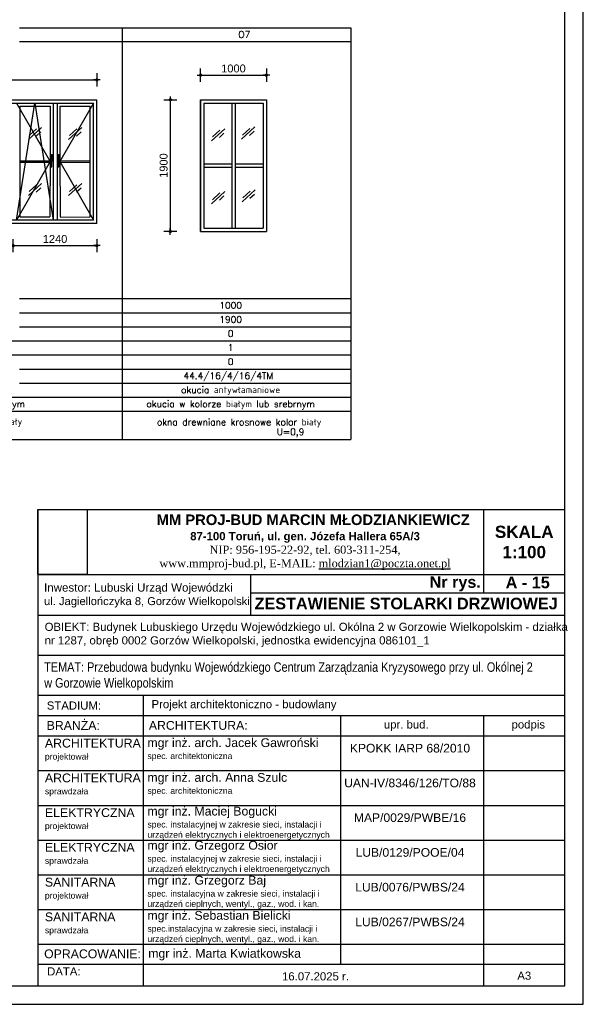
# Model space of a CAD drawing. Header units: millimetres. Extents: x 11979 to 23691, y 12825 to 41978.
# Tile 5 of 256: x 22514 to 23369, y 12825 to 14320. Entities that reach past the tile are written whole.
import ezdxf
from ezdxf.enums import TextEntityAlignment as Align

# ---------------------------------------------------------------- set-up
doc = ezdxf.new("R2010")
doc.units = ezdxf.units.MM
for name, color, linetype in [('-LI-WIDOK', 2, 'Continuous'), ('-RAMKA', 2, 'Continuous'), ('-SCIANY-DZIALOWE', 3, 'Continuous'), ('-WYMIAR', 8, 'Continuous'), ('0-RAMKA-1', 2, 'Continuous'), ('_PROJEKTOWANE', 5, 'Continuous'), ('CONSTRUCTION_CLASS', 7, 'Continuous'), ('FLINE', 8, 'Continuous'), ('KRESKOWANIE', 8, 'Continuous'), ('PATTERN_CLASS', 7, 'Continuous'), ('PROJEKTOWANE', 5, 'Continuous')]:
    doc.layers.add(name, color=color, linetype=linetype)
doc.styles.add('ARIAL', font='arial.ttf', dxfattribs={"height": 0.5})
doc.styles.add('SIMPLEX', font='simplex')
doc.styles.get("Standard").update_dxf_attribs({"font": 'arial.ttf'})
doc.dimstyles.new('CZA-KROPKA-50', dxfattribs={"dimtxt": 12, "dimasz": 1, "dimexe": 2, "dimexo": 25, "dimgap": 4, "dimtad": 1, "dimdec": 1, "dimrnd": 0.5, "dimzin": 9, "dimdsep": 46, "dimtxsty": 'Standard', "dimblk": 'CZA-KROPKA', "dimblk1": 'CZA-KROPKA', "dimblk2": 'CZA-KROPKA', "dimsah": 1, "dimcen": -20, "dimse1": 1, "dimse2": 1, "dimclrd": 8, "dimclre": 8, "dimclrt": 9, "dimadec": 0, "dimazin": 0, "dimtfac": 1, "dimtdec": 1, "dimtmove": 1, "dimatfit": 3, "dimldrblk": 'CZA-KROPKA', "dimfxl": 1, "dimtolj": 1, "dimtzin": 9, "dimarcsym": 0})
picture_1 = doc.add_image_def('image6.jpg', size_in_pixel=(2304, 3037))

# ---------------------------------------------------------------- blocks, each defined once
blk = doc.blocks.new('CZA-KROPKA')
at = {"layer": '-WYMIAR', "linetype": 'ByBlock'}
for p, q in [((5, 0), (-5, 0)), ((0, 10), (0, -10))]:
    blk.add_line(p, q, dxfattribs=at)
at = {"layer": '-WYMIAR', "linetype": 'ByBlock', "const_width": 2.5}
blk.add_lwpolyline([(-1.25, 0, 1), (1.25, 0, 1)], format="xyb", close=True, dxfattribs=at)
blk = doc.blocks.new('*D1767')
at = {"layer": '-SCIANY-DZIALOWE', "color": 8, "lineweight": -2}
blk.add_line((22250.7, 14228.3), (22629.7, 14228.3), dxfattribs=at)
at = {"layer": 'Defpoints', "color": 0}
for p in [(22630.7, 14228.3), (22249.7, 14198.2), (22630.7, 14198.2)]:
    blk.add_point(p, dxfattribs=at)
at = {"layer": '-SCIANY-DZIALOWE', "color": 8, "lineweight": -2, "rotation": 180}
blk.add_blockref('CZA-KROPKA', (22249.7, 14228.3), dxfattribs=at)
at = {"layer": '-SCIANY-DZIALOWE', "color": 8, "lineweight": -2}
blk.add_blockref('CZA-KROPKA', (22630.7, 14228.3), dxfattribs=at)
at = {"layer": '-SCIANY-DZIALOWE', "color": 9, "insert": (22440.2, 14238.4), "char_height": 12, "attachment_point": 5, "bg_fill": 3, "box_fill_scale": 1.1, "bg_fill_color": 257, "bg_fill_transparency": 0}
blk.add_mtext('\\A1;3720', dxfattribs=at)
blk = doc.blocks.new('*D1771')
at = {"layer": '-SCIANY-DZIALOWE', "color": 8, "lineweight": -2}
blk.add_line((22504.7, 13976.6), (22629.7, 13976.6), dxfattribs=at)
at = {"layer": 'Defpoints', "color": 0}
for p in [(22503.7, 14015.2), (22630.7, 14015.2), (22630.7, 13976.6)]:
    blk.add_point(p, dxfattribs=at)
at = {"layer": '-SCIANY-DZIALOWE', "color": 8, "lineweight": -2, "rotation": 180}
blk.add_blockref('CZA-KROPKA', (22503.7, 13976.6), dxfattribs=at)
at = {"layer": '-SCIANY-DZIALOWE', "color": 8, "lineweight": -2}
blk.add_blockref('CZA-KROPKA', (22630.7, 13976.6), dxfattribs=at)
at = {"layer": '-SCIANY-DZIALOWE', "color": 9, "insert": (22567.2, 13986.7), "char_height": 12, "attachment_point": 5, "bg_fill": 3, "box_fill_scale": 1.1, "bg_fill_color": 257, "bg_fill_transparency": 0}
blk.add_mtext('\\A1;1240', dxfattribs=at)
blk = doc.blocks.new('smuga')
at = {"layer": 'FLINE'}
for p, q in [((-143, -131), (143, 131)), ((-125, -43), (33, 102)), ((26, -55), (126, 37))]:
    blk.add_line(p, q, dxfattribs=at)
blk = doc.blocks.new('*D1794')
at = {"layer": '-SCIANY-DZIALOWE', "color": 8, "lineweight": -2}
blk.add_line((22789.1, 14235.5), (22887.1, 14235.5), dxfattribs=at)
at = {"layer": 'Defpoints', "color": 0}
for p in [(22888.1, 14235.5), (22788.1, 14198.2), (22888.1, 14198.2)]:
    blk.add_point(p, dxfattribs=at)
at = {"layer": '-SCIANY-DZIALOWE', "color": 8, "lineweight": -2, "rotation": 180}
blk.add_blockref('CZA-KROPKA', (22788.1, 14235.5), dxfattribs=at)
at = {"layer": '-SCIANY-DZIALOWE', "color": 8, "lineweight": -2}
blk.add_blockref('CZA-KROPKA', (22888.1, 14235.5), dxfattribs=at)
at = {"layer": '-SCIANY-DZIALOWE', "color": 9, "insert": (22838.1, 14245.6), "char_height": 12, "attachment_point": 5, "bg_fill": 3, "box_fill_scale": 1.1, "bg_fill_color": 257, "bg_fill_transparency": 0}
blk.add_mtext('\\A1;1000', dxfattribs=at)
blk = doc.blocks.new('*D1795')
at = {"layer": '-SCIANY-DZIALOWE', "color": 8, "lineweight": -2}
blk.add_line((22742.2, 14197.2), (22742.2, 13999.2), dxfattribs=at)
at = {"layer": 'Defpoints', "color": 0}
for p in [(22760.8, 14198.2), (22742.2, 13998.2), (22760.8, 13998.2)]:
    blk.add_point(p, dxfattribs=at)
at = {"layer": '-SCIANY-DZIALOWE', "color": 8, "lineweight": -2}
for p, rotation in [((22742.2, 14198.2), 90), ((22742.2, 13998.2), 270)]:
    blk.add_blockref('CZA-KROPKA', p, dxfattribs=dict(at, rotation=rotation))
at = {"layer": '-SCIANY-DZIALOWE', "color": 9, "insert": (22732.1, 14098.2), "char_height": 12, "attachment_point": 5, "rotation": 90, "bg_fill": 3, "box_fill_scale": 1.1, "bg_fill_color": 257, "bg_fill_transparency": 0}
blk.add_mtext('\\A1;1900', dxfattribs=at)
blk = doc.blocks.new('GTFDGDGD')
at = {"layer": '-RAMKA', "color": 8}
for p, q in [((9008.7, -978.4), (9008.7, 1991.6)), ((4808.7, -978.4), (9008.7, -978.4))]:
    blk.add_line(p, q, dxfattribs=at)
at = {"layer": '-RAMKA', "color": 2}
for p, q in [((8973.7, -943.4), (8973.7, 1956.6)), ((4983.7, -943.4), (8973.7, -943.4))]:
    blk.add_line(p, q, dxfattribs=at)

msp = doc.modelspace()

# ---------------------------------------------------------------- linework, layer by layer
at = {"layer": '-LI-WIDOK'}
for p, q in [((22513.33, 14307.62), (22860.5, 14307.62)), ((22249.7, 14198.21), (22630.7, 14198.21)), ((22498.7, 14193.21), (22625.7, 14193.21)), ((22564.2, 14193.21), (22564.2, 14015.21)), ((22570.2, 14193.21), (22570.2, 14015.21)), ((22625.7, 14015.21), (22625.7, 14193.21)), ((22630.7, 14010.21), (22630.7, 14198.21)), ((22788.1, 13998.21), (22788.1, 14198.21)), ((22788.1, 14198.21), (22888.1, 14198.21)), ((22788.1, 14198.21), (22788.1, 13998.21)), ((22788.1, 14198.21), (22888.1, 14198.21)), ((22793.1, 14193.21), (22793.1, 14003.21)), ((22793.1, 14193.21), (22883.1, 14193.21)), ((22835.6, 14193.21), (22835.6, 14003.21)), ((22840.6, 14193.21), (22840.6, 14003.21)), ((22883.1, 14193.21), (22883.1, 14003.21)), ((22888.1, 14198.21), (22888.1, 13998.21)), ((22513.7, 14188.21), (22559.7, 14188.21)), ((22513.7, 14188.21), (22513.7, 14020.21)), ((22544.13, 14188.21), (22558.13, 14188.21)), ((22559.7, 14188.21), (22559.7, 14112.91)), ((22574.7, 14188.21), (22620.7, 14188.21)), ((22574.7, 14188.21), (22574.7, 14112.91)), ((22620.7, 14020.21), (22620.7, 14188.21)), ((22559.71, 14114.15), (22559.42, 14020.21)), ((22513.7, 14105.21), (22559.7, 14105.21)), ((22513.7, 14103.21), (22559.7, 14103.21)), ((22574.7, 14112.91), (22574.91, 14020.21)), ((22574.7, 14105.21), (22620.7, 14105.21)), ((22574.7, 14103.1), (22620.7, 14103.21)), ((22793.1, 14100.71), (22835.6, 14100.71)), ((22840.6, 14100.71), (22883.1, 14100.71)), ((22793.1, 14095.71), (22835.6, 14095.71)), ((22840.6, 14095.71), (22883.1, 14095.71)), ((22630.7, 14010.21), (22249.7, 14010.21)), ((22625.7, 14015.21), (22254.7, 14015.21)), ((22513.7, 14020.21), (22559.42, 14020.21)), ((22574.91, 14020.1), (22620.7, 14020.21)), ((22788.1, 13998.21), (22888.1, 13998.21)), ((22793.1, 14003.21), (22883.1, 14003.21))]:
    msp.add_line(p, q, dxfattribs=at)
for points in [[(22561.45, 14104.43), (22560.94, 14104.43), (22560.94, 14115.02), (22562.99, 14115.02), (22562.99, 14104.43), (22562.48, 14104.43)], [(22571.99, 14104.44), (22571.48, 14104.44), (22571.48, 14115.03), (22573.53, 14115.03), (22573.53, 14104.44), (22573.02, 14104.44)]]:
    msp.add_lwpolyline(points, dxfattribs=at)
for points in [[(22561.45, 14112.3), (22561.45, 14096.14), (22562.48, 14096.14), (22562.48, 14112.3)], [(22571.99, 14112.31), (22571.99, 14096.15), (22573.02, 14096.15), (22573.02, 14112.31)]]:
    msp.add_lwpolyline(points, close=True, dxfattribs=at)
at = {"layer": 'CONSTRUCTION_CLASS'}
for p, q in [((22513.33, 14307.62), (23016.12, 14307.62)), ((22668.95, 14307.62), (22668.95, 13682.39)), ((23016.12, 14307.62), (23016.12, 13682.39)), ((23016.12, 14286.24), (22513.33, 14286.24)), ((22513.33, 13896.14), (23016.12, 13896.14)), ((22513.33, 13874.77), (23016.12, 13874.77)), ((22513.33, 13853.39), (23016.12, 13853.39)), ((20235.37, 13832.02), (23016.12, 13832.02)), ((20235.37, 13810.64), (23016.12, 13810.64)), ((22513.33, 13789.27), (23016.12, 13789.27)), ((22513.33, 13789.27), (23016.12, 13789.27)), ((22513.33, 13767.89), (23016.12, 13767.89)), ((20235.37, 13746.52), (23016.12, 13746.52)), ((20235.37, 13725.14), (23016.12, 13725.14)), ((20235.37, 13682.39), (23016.12, 13682.39))]:
    msp.add_line(p, q, dxfattribs=at)
at = {"layer": 'PATTERN_CLASS'}
for p, q in [((23217.84, 13575.44), (23217.84, 13449.38)), ((22541.15, 13477.02), (23341.27, 13477.02)), ((22864.19, 13477.02), (22864.19, 13415.3)), ((22864.19, 13449.38), (23341.27, 13449.38)), ((22541.15, 13415.3), (23341.27, 13415.3)), ((22541.15, 13354.64), (23341.27, 13354.64)), ((22541.15, 13293.98), (23341.27, 13293.98)), ((22701.21, 13293.98), (22701.21, 12852.61)), ((22541.15, 13263.13), (23341.27, 13263.13)), ((23000.64, 13263.13), (23000.64, 12885.56)), ((23217.84, 13263.13), (23217.84, 12852.61)), ((22541.15, 13232.27), (23341.27, 13232.27)), ((22541.15, 13232.27), (23341.27, 13232.27)), ((22541.15, 13179.51), (23341.27, 13179.51)), ((22541.15, 13126.74), (23341.27, 13126.74)), ((22541.15, 13073.98), (23341.27, 13073.98)), ((22541.15, 13021.22), (23341.27, 13021.22)), ((22541.15, 12968.45), (23341.27, 12968.45)), ((22541.15, 12915.69), (23341.27, 12915.69)), ((22541.15, 12885.56), (23341.27, 12885.56)), ((22541.15, 12852.61), (23341.27, 12852.61))]:
    msp.add_line(p, q, dxfattribs=at)
msp.add_lwpolyline([(22541.15, 12852.61), (23341.27, 12852.61), (23341.27, 13575.65), (22541.15, 13575.65)], close=True, dxfattribs=at)
at = {"layer": 'PROJEKTOWANE'}
for p, q in [((22508.7, 14193.21), (22559.7, 14104.21)), ((22508.7, 14015.21), (22536.7, 14193.21)), ((22536.7, 14193.21), (22564.2, 14015.21)), ((22625.7, 14193.21), (22574.7, 14104.21)), ((22559.7, 14104.21), (22508.7, 14015.21)), ((22574.7, 14104.21), (22625.7, 14015.21))]:
    msp.add_line(p, q, dxfattribs=at)

# ---------------------------------------------------------------- block references
at = {"layer": '-LI-WIDOK', "xscale": 0.06999999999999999, "yscale": 0.06999999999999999, "zscale": 0.06999999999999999}
for p in [(22536.78, 14146.89), (22597.8, 14146.89), (22814.86, 14144.7), (22860.48, 14147.62), (22536.78, 14061.89), (22597.8, 14062.03), (22814.86, 14049.44), (22861.07, 14052.36)]:
    msp.add_blockref('smuga', p, dxfattribs=at)

# ---------------------------------------------------------------- texts
at = {"layer": '-LI-WIDOK', "style": 'SIMPLEX'}
for s, height, p in [('O7', 10.35, (22854.57, 14297.18)), ('1000', 10, (22833.86, 13885.96)), ('1900', 10, (22833.86, 13864.59)), ('0', 10, (22833.86, 13843.21)), ('1', 10, (22833.86, 13821.84)), ('0', 10, (22833.86, 13800.46)), ('44.4/16/4/16/4TM ', 10, (22833.86, 13779.09)), ('okucia antywłamaniowe', 10, (22833.86, 13757.71)), ('okucia w kolorze białym lub srebrnym', 10, (22393.83, 13736.34)), ('okucia w kolorze białym lub srebrnym', 10, (22833.86, 13736.34)), ('okna drewniane krosnowe kolor biały ', 10, (22396.02, 13709.48)), ('okna drewniane krosnowe kolor biały ', 10, (22850.13, 13708.7)), ('U=0,9', 10, (22924.66, 13693.92))]:
    msp.add_text(s, height=height, dxfattribs=at).set_placement(p, align=Align.MIDDLE_CENTER)
at = {"layer": '0-RAMKA-1', "style": 'ARIAL'}
for s, insert, char_height, width, attachment_point in [('{\\fArial|b1|i0|c238|p34;\\H1.3x;    \\C170;MM PROJ-BUD MARCIN MŁODZIANKIEWICZ\\H0.7692x; \\C256;\\P87-100 Toruń, ul. gen. Józefa Hallera 65A/3\\P\\fTimes New Roman|b0|i0|c238|p18;NIP: 956-195-22-92, tel. 603-311-254,\\P\\C170;www.mmproj-bud.pl, E-MAIL: \\Lmlodzian1@poczta.onet.pl}', (22946.77, 13526.28), 12.3425, 542.1434, 5), ('\\fArial|b1|i0|c238|p34;Nr rys. ', (23135.85, 13463.19), 17.6, 80.5346, 4), ('\\fArial|b1|i0|c238|p34;A - 15', (23251.4, 13465.05), 17.6, 472.4514, 4), ('\\fArial|b1|i0|c238|p34;ZESTAWIENIE STOLARKI DRZWIOWEJ', (22870.14, 13433.07), 17.6, 565.3303, 4), ('OBIEKT: Budynek Lubuskiego Urzędu Wojewódzkiego ul. Okólna 2 w Gorzowie Wielkopolskim - działka nr 1287, obręb 0002 Gorzów Wielkopolski, jednostka ewidencyjna 086101_1', (22551.4, 13385.67), 12.34245, 792.6311, 4), ('{\\fArial Narrow|b0|i0|c238|p34;\\H1.166738x;TEMAT: Przebudowa budynku Wojewódzkiego Centrum Zarządzania Kryzysowego przy ul. Okólnej 2 w Gorzowie Wielkopolskim}', (22550.78, 13322.56), 12.34245, 745.9871, 4), ('{\\fArial|b0|i0|c238|p34;STADIUM:}', (22554.66, 13278.19), 12.3425, 132.1243, 4), ('Projekt architektoniczno - budowlany', (22713.72, 13278.56), 12.3425, 583.7381, 4), ('{\\fArial|b0|i0|c238|p34;BRANŻA:}', (22554.49, 13248.06), 13.3333, 142.7315, 4), ('ARCHITEKTURA:', (22709.64, 13248.06), 13.3333, 363.9352, 4), ('{\\fArial|b0|i0|c238|p34;upr. bud.}', (23100.45, 13247.7), 12.3425, 111.0821, 5), ('{\\fArial|b0|i0|c238|p34;podpis}', (23285.73, 13247.7), 12.3425, 111.0821, 5), ('{\\fArial|b0|i0|c238|p34;mgr inż. arch. Jacek Gawroński\\P\\H0.7x;spec. architektoniczna}', (22707.46, 13211.37), 13.3333, 268.6725, 4), ('ARCHITEKTURA\\P\\H0.69651x;projektował', (22551.79, 13210.66), 13.4001, 143.4452, 4), ('{\\fArial|b0|i0|c238|p34;KPOKK IARP 68/2010}', (23106.11, 13213.46), 13.132, 183.1856, 5), ('ARCHITEKTURA\\P{\\H0.69651x;sprawdzała}', (22551.79, 13157.89), 13.4001, 143.4452, 4), ('mgr inż. arch. Anna Szulc\\P\\H0.7x;spec. architektoniczna', (22707.46, 13158.6), 13.3333, 268.6725, 4), ('\\A1;UAN-IV/8346/126/TO/88', (23106.11, 13160.69), 13.132, 183.1856, 5), ('ELEKTRYCZNA\\P{\\H0.69651x;projektował}', (22551.79, 13105.13), 13.4001, 143.4452, 4), ('\\pxsm1;mgr inż. Maciej Bogucki\\P{\\H0.7x;spec. instalacyjnej w zakresie sieci, instalacji i urządzeń elektrycznych i elektroenergetycznych}', (22707.46, 13099.63), 13.33333, 294.1384, 4), ('MAP/0029/PWBE/16', (23106.11, 13107.93), 13.132, 183.1856, 5), ('ELEKTRYCZNA\\P{\\H0.69651x;sprawdzała}', (22551.79, 13052.37), 13.4001, 143.4452, 4), ('\\pxsm1;mgr inż. Grzegorz Osior\\P{\\H0.7x;spec. \\fArial|b0|i0|c0|p34;instalacyjnej w zakresie sieci, instalacji i urządzeń elektrycznych i elektroenergetycznych}', (22707.46, 13047.77), 13.33333, 293.1907, 4), ('\\A1;LUB/0129/POOE/04', (23106.11, 13055.16), 13.132, 183.1856, 5), ('SANITARNA\\P{\\H0.69651x;projektował}', (22551.79, 12999.6), 13.4001, 143.4452, 4), ('\\pxsm1;mgr inż. Grzegorz Baj\\P{\\H0.7x;spec. instalacyjna w zakresie sieci, instalacji i urządzeń cieplnych, wentyl., gaz., wod. i kan.}', (22707.46, 12994.73), 13.33333, 311.7099, 4), ('LUB/0076/PWBS/24', (23106.11, 13002.4), 13.132, 183.1856, 5), ('SANITARNA\\P{\\H0.69651x;sprawdzała}', (22551.79, 12946.84), 13.4001, 143.4452, 4), ('\\pxsm1;mgr inż. Sebastian Bielicki\\P{\\H0.7x;spec.\\fArial|b0|i0|c0|p34;instalacyjna w zakresie sieci, instalacji i urządzeń cieplnych, wentyl., gaz., wod. i kan.}', (22707.46, 12941.37), 13.33333, 268.6725, 4), ('\\A1;LUB/0267/PWBS/24', (23106.11, 12949.64), 13.132, 183.1856, 5), ('OPRACOWANIE:', (22550.64, 12901.17), 13.3333, 142.7315, 4), ('mgr inż. Marta Kwiatkowska', (22708.73, 12899.98), 13.3333, 268.6725, 4), ('{\\fArial|b0|i0|c238|p34;DATA:}', (22555.14, 12874.54), 12.3425, 132.1243, 4), ('16.07.2025 r.', (22911.85, 12867), 12.3425, 196.6073, 4), ('A3', (23269.1, 12868.05), 12.342, 123.4245, 4)]:
    msp.add_mtext(s, dxfattribs=dict(at, insert=insert, char_height=char_height, width=width, attachment_point=attachment_point))
at = {"layer": '0-RAMKA-1', "insert": (22550.5, 13445.46), "char_height": 12.5498, "width": 413.7374, "attachment_point": 4, "line_spacing_factor": 0.996, "style": 'ARIAL'}
msp.add_mtext('\\pxt24.218372;Inwestor: Lubuski Urząd Wojewódzki\\P{\\H0.968939x;ul. Jagiellończyka 8, \\H0.986842x;Gorzów Wielkopolski}', dxfattribs=at)
at = {"layer": 'KRESKOWANIE', "insert": (23279.56, 13526.6), "char_height": 18.5137, "width": 123.4245, "attachment_point": 5, "style": 'ARIAL'}
msp.add_mtext('\\fArial|b1|i0|c238|p34;SKALA\\P1:100', dxfattribs=at)
at = {"layer": 'PROJEKTOWANE', "color": 0, "insert": (21837.63, 13017.97), "char_height": 13.2, "width": 676.1413, "attachment_point": 1}
msp.add_mtext('UWAGI:\\P-^I"ciepły montaż" nowych okien, uwzględnić listwę parapetową ciepłą\\P-^Iprzed przystąpieniem do wykonywania elementów, należy \\Pdokonać pomiarów na budowie i dostosować do rzeczywistych wymiarów\\P-^Iwszelkie zmiany wymagają uzgodnienia i akceptacji projektanta', dxfattribs=at)

# ---------------------------------------------------------------- dimensions: what is measured, and where the dimension line sits
at = {"layer": '-SCIANY-DZIALOWE'}
dim = msp.add_linear_dim(base=(22742.19, 13998.21), p1=(22760.81, 14198.21), p2=(22760.81, 13998.21), angle=90, text='1900', dimstyle='CZA-KROPKA-50', override={"dimfxl": 0, "dimfxlon": 1, "dimtfill": 1}, dxfattribs=at)
dim.commit()
dim.dimension.update_dxf_attribs({"geometry": '*D1795', "text_midpoint": (22732.06, 14098.21)})

# ---------------------------------------------------------------- pictures from other files: only their frames are drawn
at = {"layer": '-WYMIAR'}
image = msp.add_image(picture_1, insert=(22541.15, 13477.18), size_in_units=(74.78, 98.57), dxfattribs=at)
image.dxf.flags = 7
image = msp.add_image(picture_1, insert=(22541.15, 13477.02), size_in_units=(0.126, 0.165), dxfattribs=at)
image.dxf.flags = 7

# ---------------------------------------------------------------- next in the draw order: dimensions: what is measured, and where the dimension line sits
at = {"layer": '-SCIANY-DZIALOWE'}
for base, p1, p2, text, picture, middle in [((22888.1, 14235.5), (22788.1, 14198.21), (22888.1, 14198.21), '1000', '*D1794', (22838.1, 14245.62)), ((22630.7, 14228.29), (22249.7, 14198.21), (22630.7, 14198.21), '3720', '*D1767', (22440.2, 14238.43)), ((22630.7, 13976.58), (22503.7, 14015.21), (22630.7, 14015.21), '1240', '*D1771', (22567.2, 13986.7))]:
    dim = msp.add_linear_dim(base=base, p1=p1, p2=p2, text=text, dimstyle='CZA-KROPKA-50', override={"dimfxl": 0, "dimfxlon": 1, "dimtfill": 1}, dxfattribs=at)
    dim.commit()
    dim.dimension.update_dxf_attribs({"geometry": picture, "text_midpoint": middle})

# ---------------------------------------------------------------- next in the draw order: block references
at = {"layer": '_PROJEKTOWANE', "xscale": 0.8, "yscale": 0.8, "zscale": 0.8}
msp.add_blockref('GTFDGDGD', (16162.29, 13607.33), dxfattribs=at)

doc.saveas('drawing.dxf')
